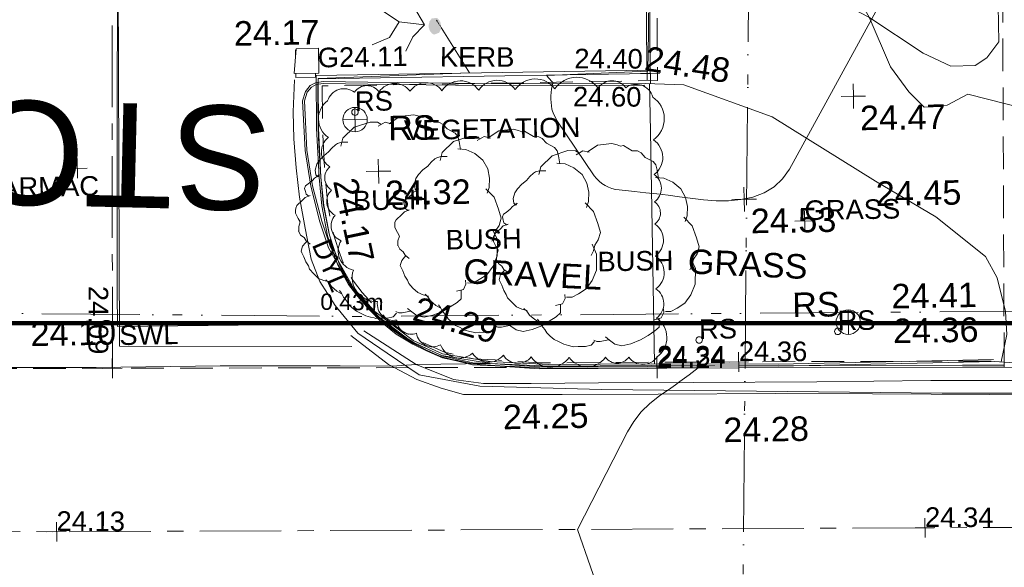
# Model space of a CAD drawing. Header units: millimetres. Extents: x -290717 to 520720, y -88450 to 287762.
# Tile 67 of 256: x -113045 to -97965, y -34739 to -26353. Entities that reach past the tile are written whole.
import ezdxf

# ---------------------------------------------------------------- set-up
doc = ezdxf.new("R2010")
doc.units = ezdxf.units.MM
for name, pattern in [('IMPORT-CENTER _6_', [2000, 1250, -250, 250, -250]), ('IMPORT-DASHED _2_', [750, 500, -250]), ('IMPORT-UG_EIR_QLB2 _2_', [2750, 1500, -300, 0, -300, 150, -300, 0, -200]), ('IMPORT-UG_ELEC_STREET LIGHTING_QLB2 _2_', [2700, 1500, -300, 0, -250, 150, -300, 0, -200]), ('IMPORT-UG_WATER_QLB2 _2_', [2500, 1500, -300, 0, -50, 150, -300, 0, -200])]:
    doc.linetypes.add(name, pattern=pattern)
for name, color, linetype, lineweight, true_color in [('00_TOPO_FOOTPATH', 7, 'Continuous', 9, 0xa50000), ('00_TOPO_FURN_SIGN', 7, 'Continuous', 9, 0x666666), ('00_TOPO_KERB_BOTTOM', 1, 'Continuous', 9, 0xff0000), ('00_TOPO_KERB_TOP', 7, 'Continuous', 9, 0xa500a5), ('00_TOPO_LEVEL_SPOT', 7, 'Continuous', 9, 0x666666), ('00_TOPO_ROAD_MARKING_WHITE_CONTINUOUS', 7, 'Continuous', 9, 0x999999), ('00_TOPO_ROAD_MARKING_YELLOW_CONTINUOUS', 40, 'Continuous', 9, 0xffbf00), ('00_TOPO_SERV_GULLY', 7, 'Continuous', 9, 0x5252a5), ('01_DTM_CONTOUR_MNR', 7, 'Continuous', 9, 0xa5a552), ('12333-PUM-2D-U-0001-C01 - Rev2_REVIT IMPORT_dwg', 7, 'Continuous', 9, 0x767676), ('A_RHA_Line', 7, 'Continuous', 9, 0x00a600), ('BUSH', 7, 'Continuous', 9, 0x00a500), ('BUSH_TXT', 7, 'Continuous', 9, 0x00a500), ('CONTOURS_MINOR', 7, 'Continuous', 9, 0x00a5a5), ('GULLY', 7, 'Continuous', 9, 0x7fbfff), ('GULLY_LVL', 7, 'Continuous', 9, 0x7fbfff), ('KERB_BOTTOM', 7, 'Continuous', 9, 0x0000a5), ('KERB_BOTTOM_LVL', 7, 'Continuous', 9, 0x0000a5), ('KERB_BOTTOM_TXT', 7, 'Continuous', 9, 0x0000a5), ('KERB_TOP', 2, 'Continuous', 9, 0xffff00), ('KERB_TOP_LVL', 2, 'Continuous', 9, 0xffff00), ('MARKINGS_DOUBLE_YELLOW', 7, 'Continuous', 9, 0xc0c0c0), ('MARKINGS_DOUBLE_YELLOW_TXT', 7, 'Continuous', 9, 0xc0c0c0), ('MARKINGS_WHITE_LINE', 7, 'Continuous', 9, 0xc0c0c0), ('MARKINGS_WHITE_LINE_TXT', 7, 'Continuous', 9, 0xc0c0c0), ('PUM-EIRCOMM-NOTES', 6, 'Continuous', 9, 0xff00ff), ('PUM-EIRCOMM-QLB2', 6, 'IMPORT-UG_EIR_QLB2 _2_', 9, 0xff00ff), ('PUM-WATER-QLB2', 5, 'IMPORT-UG_WATER_QLB2 _2_', 9, 0x0000ff), ('ROAD_CROWNLINE', 7, 'IMPORT-CENTER _6_', 9, 0xa500a5), ('ROAD_CROWNLINE_LVL', 7, 'Continuous', 9, 0xa500a5), ('ROAD_MARKINGS', 7, 'Continuous', 9, 0xc0c0c0), ('ROADSIGN', 7, 'Continuous', 9, 0x00a5a5), ('ROADSIGN_TXT', 7, 'Continuous', 9, 0x00a5a5), ('VEGETATION', 7, 'Continuous', 9, 0x00a500), ('VEGETATION_TXT', 7, 'Continuous', 9, 0x00a500)]:
    doc.layers.add(name, color=color, linetype=linetype, lineweight=lineweight, true_color=true_color)
for name, color, linetype, lineweight in [('00_TOPO_PEDASTRIAN', 7, 'Continuous', 9), ('00_TOPO_ROAD_EDGE', 7, 'Continuous', 9), ('00_TOPO_SURFACE', 7, 'Continuous', 9), ('00_TOPO_SURVEY_TEXT', 7, 'Continuous', 9), ('CHANGE_OF_SURFACE', 7, 'IMPORT-DASHED _2_', 9), ('CHANGE_OF_SURFACE_LVL', 7, 'Continuous', 9), ('Text', 7, 'Continuous', 9), ('TEXT_TXT', 7, 'Continuous', 9)]:
    doc.layers.add(name, color=color, linetype=linetype, lineweight=lineweight)
doc.styles.add('Arial_1', font='arial.ttf', dxfattribs={"height": 250})
doc.styles.add('Arial_3', font='arial.ttf', dxfattribs={"height": 300})
doc.styles.add('Arial_4', font='arial.ttf', dxfattribs={"height": 1594.21926})
doc.styles.add('Swis721 Lt BT_2', font='swissl.ttf', dxfattribs={"height": 375})

# ---------------------------------------------------------------- blocks, each defined once
blk = doc.blocks.new('12333-PUM-2D-U-0001-C01 - Rev2_REVIT IMPORT_dwg_PEDESTRIAN CROSS-2077092-Site Location Plan Existing')
at = {"layer": '00_TOPO_PEDASTRIAN', "true_color": 0xe2e2e2}
blk.add_hatch(color=254, dxfattribs=at).paths.add_polyline_path([(533794816, 725530707), (533794891, 725530733), (533794920, 725530789), (533794926, 725530828), (533794914, 725530897), (533794888, 725530940), (533794863, 725530960), (533794785, 725530957), (533794748, 725530911), (533794735, 725530859), (533794735, 725530816), (533794749, 725530768), (533794781, 725530726), (533794796, 725530715)])
at = {"layer": '00_TOPO_PEDASTRIAN', "color": 253, "true_color": 0xaaaaaa, "flags": 128}
for points in [[(533794284, 725530914), (533794090, 725531041), (533793849, 725531217)], [(533794306, 725531208), (533794508, 725531148), (533794671, 725530860), (533794490, 725530680), (533794375, 725530463)], [(533794671, 725530860), (533794284, 725530914), (533794129, 725530672), (533793862, 725530569)]]:
    blk.add_lwpolyline(points, dxfattribs=at)
blk = doc.blocks.new('12333-PUM-2D-U-0001-C01 - Rev2_REVIT IMPORT_dwg_MSL_RoadSign_SYM-2077193-Site Location Plan Existing')
at = {"layer": '00_TOPO_FURN_SIGN', "color": 254, "true_color": 0xcccccc}
for p, q in [((0, -500), (0, 500)), ((-500, 0), (500, 0))]:
    blk.add_line(p, q, dxfattribs=at)
blk.add_circle((0, 0), 500, dxfattribs=at)
blk = doc.blocks.new('12333-PUM-2D-U-0001-C01 - Rev2_REVIT IMPORT_dwg_MM-2077200-Site Location Plan Existing')
at = {"layer": '00_TOPO_LEVEL_SPOT', "color": 254, "true_color": 0xcccccc, "flags": 128}
for points in [[(500, 0), (0, 0), (0, 500)], [(0, -500), (0, 0), (-500, 0)]]:
    blk.add_lwpolyline(points, dxfattribs=at)
blk = doc.blocks.new('12333-PUM-2D-U-0001-C01 - Rev2_REVIT IMPORT_dwg_MGS62954_T2_Galway_ITM_3d_Rev1-2077680-Site Location Plan Existing')
at = {"layer": '00_TOPO_FOOTPATH', "color": 254, "true_color": 0xcccccc, "flags": 128}
for points in [[(533803993, 725561793), (533803956, 725558154), (533803945, 725554402), (533803836, 725550083), (533803730, 725546156), (533803663, 725542457), (533803611, 725539799), (533803598, 725537048), (533803446, 725536869), (533803475, 725534172), (533803460, 725530999), (533803460, 725530446), (533803273, 725530204), (533803093, 725530091), (533802717, 725530084), (533802298, 725530294), (533801477, 725530859), (533800023, 725531649), (533798364, 725532348), (533798088, 725532530), (533798070, 725532749)], [(533798031, 725529904), (533798627, 725529871), (533799969, 725529357), (533801535, 725528344), (533802449, 725527782), (533803201, 725527164), (533803372, 725526831), (533803490, 725526312), (533803506, 725525962), (533803409, 725525543)]]:
    blk.add_lwpolyline(points, dxfattribs=at)
at = {"layer": '00_TOPO_KERB_BOTTOM', "color": 254, "true_color": 0xcccccc, "flags": 128}
blk.add_lwpolyline([(533798031, 725529904), (533796021, 725529931), (533793788, 725529995), (533793102, 725530019), (533792988, 725530001), (533792905, 725529961), (533792831, 725529871), (533792782, 725529730), (533792808, 725528967), (533792884, 725528418), (533793017, 725527872), (533793142, 725527469), (533793495, 725526825), (533793811, 725526461), (533794397, 725526004), (533794849, 725525791), (533795585, 725525656), (533796483, 725525597), (533798053, 725525581), (533799995, 725525539), (533803310, 725525552)], dxfattribs=at)
at = {"layer": '00_TOPO_KERB_TOP', "color": 254, "true_color": 0xcccccc, "flags": 128}
blk.add_lwpolyline([(533798030, 725529875), (533796020, 725529902), (533793787, 725529966), (533793104, 725529990), (533792997, 725529973), (533792923, 725529937), (533792857, 725529857), (533792811, 725529725), (533792837, 725528970), (533792913, 725528423), (533793045, 725527879), (533793170, 725527480), (533793519, 725526842), (533793831, 725526483), (533794412, 725526029), (533794858, 725525819), (533795588, 725525685), (533796484, 725525627), (533798054, 725525610), (533799995, 725525568), (533803296, 725525581)], dxfattribs=at)
at = {"layer": '00_TOPO_ROAD_EDGE', "color": 254, "true_color": 0xcccccc, "flags": 128}
blk.add_lwpolyline([(533803310, 725525552), (533804293, 725525466), (533805670, 725525449)], dxfattribs=at)
at = {"layer": '00_TOPO_ROAD_MARKING_WHITE_CONTINUOUS', "color": 254, "true_color": 0xcccccc, "flags": 128}
blk.add_lwpolyline([(533790150, 725544180), (533790060, 725538450), (533790020, 725533610), (533789940, 725529510), (533789890, 725526850), (533789890, 725526320), (533793590, 725526300)], dxfattribs=at)
at = {"layer": '00_TOPO_ROAD_MARKING_YELLOW_CONTINUOUS', "color": 254, "true_color": 0xcccccc, "flags": 128}
for points in [[(533793460, 725526120), (533794030, 725525670), (533794460, 725525430), (533794830, 725525290), (533795170, 725525190), (533796680, 725525160), (533798150, 725525140), (533799950, 725525120), (533801430, 725525090), (533803230, 725525050), (533805470, 725525000), (533807300, 725524970), (533809250, 725524930), (533811280, 725524870), (533812950, 725524840), (533814920, 725524820), (533816820, 725524780), (533818740, 725524740), (533820640, 725524710), (533822570, 725524700)], [(533793660, 725526190), (533794450, 725525660), (533795020, 725525420), (533795480, 725525350), (533796210, 725525340), (533797240, 725525330), (533798690, 725525310), (533800580, 725525290), (533802330, 725525280), (533804000, 725525250), (533805760, 725525200), (533807690, 725525140), (533809490, 725525110), (533811530, 725525070), (533813110, 725525030), (533814520, 725525000), (533816380, 725524960), (533818210, 725524930), (533819870, 725524890), (533821950, 725524890)]]:
    blk.add_lwpolyline(points, dxfattribs=at)
at = {"layer": '00_TOPO_SERV_GULLY', "color": 254, "true_color": 0xcccccc}
for p, q in [((533792659, 725530147), (533792697, 725530528)), ((533792697, 725530528), (533793040, 725530528)), ((533793040, 725530528), (533793040, 725530147)), ((533792659, 725530147), (533793040, 725530147))]:
    blk.add_line(p, q, dxfattribs=at)
at = {"layer": '00_TOPO_SURFACE', "color": 254, "true_color": 0xcccccc, "flags": 128}
for points in [[(533798100, 725529900), (533798100, 725529168), (533798100, 725525609)], [(533783398, 725525766), (533785283, 725525724), (533785847, 725525758), (533787290, 725525740), (533789550, 725525700), (533791450, 725525690), (533793290, 725525660), (533794085, 725525639), (533794450, 725525660), (533795585, 725525656)]]:
    blk.add_lwpolyline(points, dxfattribs=at)
at = {"layer": '01_DTM_CONTOUR_MNR', "color": 254, "true_color": 0xcccccc, "flags": 128}
blk.add_lwpolyline([(533804710, 725529180), (533802969, 725529653), (533802651, 725529490), (533802299, 725529464), (533802068, 725529704), (533801795, 725530089), (533801480, 725530860), (533800754, 725532184), (533800145, 725532381), (533799040, 725532471), (533798225, 725532823), (533798090, 725532880), (533798088, 725533049), (533798081, 725535043), (533798081, 725535180), (533798080, 725535580), (533796400, 725538421), (533795530, 725539880)], dxfattribs=at)
blk.add_blockref('12333-PUM-2D-U-0001-C01 - Rev2_REVIT IMPORT_dwg_PEDESTRIAN CROSS-2077092-Site Location Plan Existing', (0, 0))
at = {"xscale": 0.375, "yscale": 0.375, "zscale": 0.375}
for name, p in [('12333-PUM-2D-U-0001-C01 - Rev2_REVIT IMPORT_dwg_MM-2077200-Site Location Plan Existing', (533801219, 725529651)), ('12333-PUM-2D-U-0001-C01 - Rev2_REVIT IMPORT_dwg_MSL_RoadSign_SYM-2077193-Site Location Plan Existing', (533793581, 725529426)), ('12333-PUM-2D-U-0001-C01 - Rev2_REVIT IMPORT_dwg_MM-2077200-Site Location Plan Existing', (533793926, 725528629)), ('12333-PUM-2D-U-0001-C01 - Rev2_REVIT IMPORT_dwg_MM-2077200-Site Location Plan Existing', (533799518, 725528102)), ('12333-PUM-2D-U-0001-C01 - Rev2_REVIT IMPORT_dwg_MSL_RoadSign_SYM-2077193-Site Location Plan Existing', (533801080, 725526193))]:
    blk.add_blockref(name, p, dxfattribs=at)
at = {"layer": '00_TOPO_FOOTPATH', "color": 251, "true_color": 0x666666, "insert": (533801535, 725528339), "char_height": 375, "width": 1495.9, "attachment_point": 1, "line_spacing_factor": 1.005062, "style": 'Swis721 Lt BT_2'}
blk.add_mtext('24.45', dxfattribs=at)
at = {"layer": '00_TOPO_FURN_SIGN', "char_height": 375, "width": 783.57, "attachment_point": 1, "line_spacing_factor": 1.005062, "style": 'Swis721 Lt BT_2'}
for insert in [(533794086, 725529474), (533800226, 725526660)]:
    blk.add_mtext('RS', dxfattribs=dict(at, insert=insert))
at = {"layer": '00_TOPO_KERB_BOTTOM', "color": 251, "true_color": 0x666666, "insert": (533793595, 725528564), "char_height": 375, "width": 1495.9, "attachment_point": 1, "rotation": 280.97, "line_spacing_factor": 1.005062, "style": 'Swis721 Lt BT_2'}
blk.add_mtext('24.17', dxfattribs=at)
at = {"layer": '00_TOPO_KERB_BOTTOM', "color": 251, "true_color": 0x666666, "insert": (533801761, 725526234), "char_height": 375, "width": 1495.9, "attachment_point": 1, "line_spacing_factor": 1.005062, "style": 'Swis721 Lt BT_2'}
blk.add_mtext('24.36', dxfattribs=at)
at = {"layer": '00_TOPO_KERB_TOP', "color": 251, "true_color": 0x666666, "char_height": 375, "width": 1495.9, "attachment_point": 1, "line_spacing_factor": 1.005062, "style": 'Swis721 Lt BT_2'}
for s, insert, rotation in [('24.48', (533798072, 725530474), 350.4196), ('24.29', (533794502, 725526706), 342.4012)]:
    blk.add_mtext(s, dxfattribs=dict(at, insert=insert, rotation=rotation))
at = {"layer": '00_TOPO_KERB_TOP', "color": 251, "true_color": 0x666666, "insert": (533801747, 725526766), "char_height": 375, "width": 1495.9, "attachment_point": 1, "line_spacing_factor": 1.005062, "style": 'Swis721 Lt BT_2'}
blk.add_mtext('24.41', dxfattribs=at)
at = {"layer": '00_TOPO_LEVEL_SPOT', "char_height": 375, "width": 1495.9, "attachment_point": 1, "line_spacing_factor": 1.005062, "style": 'Swis721 Lt BT_2'}
for s, insert in [('24.47', (533801314, 725529503)), ('24.32', (533794021, 725528482)), ('24.53', (533799613, 725527955))]:
    blk.add_mtext(s, dxfattribs=dict(at, insert=insert))
at = {"layer": '00_TOPO_ROAD_MARKING_YELLOW_CONTINUOUS', "color": 251, "true_color": 0x666666, "char_height": 375, "width": 1495.9, "attachment_point": 1, "line_spacing_factor": 1.005062, "style": 'Swis721 Lt BT_2'}
for s, insert in [('24.25', (533795766, 725525020)), ('24.28', (533799138, 725524763))]:
    blk.add_mtext(s, dxfattribs=dict(at, insert=insert))
at = {"layer": '00_TOPO_SERV_GULLY', "color": 251, "true_color": 0x666666, "insert": (533791749, 725530964), "char_height": 375, "width": 1495.9, "attachment_point": 1, "line_spacing_factor": 1.005062, "style": 'Swis721 Lt BT_2'}
blk.add_mtext('24.17', dxfattribs=at)
at = {"layer": '00_TOPO_SURFACE', "color": 251, "true_color": 0x666666, "insert": (533788555, 725526420), "char_height": 375, "width": 1495.9, "attachment_point": 1, "line_spacing_factor": 1.005062, "style": 'Swis721 Lt BT_2'}
blk.add_mtext('24.10', dxfattribs=at)
at = {"layer": '00_TOPO_SURVEY_TEXT', "color": 251, "true_color": 0x666666, "char_height": 375, "attachment_point": 1, "rotation": 356.2709, "line_spacing_factor": 1.005062, "style": 'Swis721 Lt BT_2'}
for s, insert, width in [('GRASS', (533798653, 725527357), 2018.28), ('GRAVEL', (533795213, 725527267), 2322.21)]:
    blk.add_mtext(s, dxfattribs=dict(at, insert=insert, width=width))
blk = doc.blocks.new('12333-PUM-2D-U-0001-C01 - Rev2_REVIT IMPORT_dwg_CIRCL-2077787-Site Location Plan Existing')
at = {"layer": 'ROADSIGN', "color": 254, "true_color": 0xaae1e1, "flags": 128}
blk.add_lwpolyline([(475, -154), (500, 0), (475, 154), (404, 293), (293, 404), (154, 475), (0, 500), (-154, 475), (-293, 404), (-404, 293), (-475, 154), (-500, 0), (-475, -154), (-404, -293), (-293, -404), (-154, -475), (0, -500), (154, -475), (293, -404), (404, -293)], close=True, dxfattribs=at)
blk = doc.blocks.new('12333-PUM-2D-U-0001-C01 - Rev2_REVIT IMPORT_dwg_SPOT-2077713-Site Location Plan Existing')
at = {"layer": 'Text', "color": 253, "true_color": 0xaaaaaa}
for p, q in [((-500, 0), (500, 0)), ((0, 500), (0, -500))]:
    blk.add_line(p, q, dxfattribs=at)
blk = doc.blocks.new('12333-PUM-2D-U-0001-C01 - Rev2_REVIT IMPORT_dwg_BUSHES-2077803-Site Location Plan Existing')
at = {"layer": 'BUSH', "color": 254, "true_color": 0xeaeaea, "flags": 128}
for points in [[(153021, -86499), (153184, -86393), (153404, -86371), (153485, -86393), (153537, -86415), (153579, -86405), (153712, -86489), (153796, -86493), (153848, -86524), (153910, -86595), (154033, -86661), (154072, -86714), (154092, -86791), (154108, -86916)], [(152279, -86829), (152311, -86710), (152486, -86545), (152730, -86471), (152843, -86474), (152895, -86505)], [(152853, -86536), (152960, -86477), (153054, -86502)], [(151779, -88323), (151718, -88273), (151689, -88220), (151637, -88180), (151608, -88118), (151608, -88127), (151611, -88049), (151633, -87978), (151604, -87925), (151565, -87844), (151565, -87803), (151569, -87766), (151588, -87725), (151676, -87648), (151718, -87607), (151792, -87579), (151773, -87588), (151731, -87557), (151721, -87517), (151711, -87467), (151724, -87426), (151766, -87398), (151831, -87349), (151864, -87311), (151896, -87293), (151938, -87261), (151919, -87293), (151886, -87261), (151877, -87190), (151903, -87100), (151945, -87040), (152013, -86972), (152087, -86916), (152139, -86857), (152194, -86807), (152227, -86788), (152289, -86770), (152386, -86773)], [(154066, -86903), (154192, -86916), (154325, -86981), (154448, -87084), (154520, -87218), (154546, -87358), (154539, -87501), (154507, -87588)], [(154487, -87520), (154610, -87654), (154675, -87837), (154714, -87978), (154679, -88086), (154623, -88167), (154601, -88258), (154565, -88326)], [(154581, -88155), (154649, -88308), (154643, -88550), (154575, -88709), (154477, -88837), (154361, -88911), (154263, -88961), (154179, -88958)], [(152065, -88905), (151980, -88883), (151899, -88849), (151828, -88778), (151766, -88706), (151747, -88656), (151708, -88594), (151679, -88513), (151650, -88451), (151640, -88429), (151663, -88351), (151708, -88301), (151728, -88283)], [(152246, -89092), (152175, -89048), (152094, -88977), (152055, -88915), (152013, -88874)], [(154150, -88918), (154156, -88977), (154114, -89058), (154007, -89083)], [(153086, -89400), (153031, -89456), (152947, -89475), (152833, -89472), (152768, -89478), (152739, -89469), (152687, -89456), (152613, -89434), (152532, -89391), (152470, -89360), (152409, -89307), (152357, -89257), (152327, -89204), (152276, -89142), (152246, -89083), (152217, -89042)], [(154082, -89067), (154079, -89198), (154014, -89254), (153907, -89322), (153790, -89388), (153641, -89444), (153505, -89472), (153398, -89447), (153317, -89385), (153255, -89332)], [(153297, -89375), (153171, -89400), (153119, -89400), (153077, -89378)]]:
    blk.add_lwpolyline(points, dxfattribs=at)
blk = doc.blocks.new('12333-PUM-2D-U-0001-C01 - Rev2_REVIT IMPORT_dwg_BUSHES-2077804-Site Location Plan Existing')
at = {"layer": 'BUSH', "color": 254, "true_color": 0xeaeaea, "flags": 128}
for points in [[(154537, -86744), (154699, -86638), (154919, -86616), (155000, -86638), (155052, -86660), (155094, -86651), (155227, -86735), (155312, -86738), (155364, -86769), (155425, -86840), (155548, -86906), (155587, -86959), (155607, -87037), (155623, -87161)], [(153794, -87074), (153827, -86956), (154002, -86791), (154245, -86716), (154358, -86719), (154410, -86750)], [(154368, -86781), (154475, -86722), (154569, -86747)], [(153295, -88568), (153233, -88518), (153204, -88466), (153152, -88425), (153123, -88363), (153123, -88372), (153126, -88294), (153149, -88223), (153120, -88170), (153081, -88089), (153081, -88048), (153084, -88011), (153103, -87971), (153191, -87893), (153233, -87852), (153308, -87824), (153288, -87834), (153246, -87802), (153236, -87762), (153227, -87712), (153240, -87672), (153282, -87644), (153347, -87594), (153379, -87556), (153411, -87538), (153454, -87507), (153434, -87538), (153402, -87507), (153392, -87435), (153418, -87345), (153460, -87286), (153528, -87217), (153603, -87161), (153655, -87102), (153710, -87052), (153742, -87033), (153804, -87015), (153901, -87018)], [(155581, -87149), (155707, -87161), (155840, -87226), (155964, -87329), (156035, -87463), (156061, -87603), (156054, -87746), (156022, -87834)], [(156002, -87765), (156126, -87899), (156191, -88083), (156229, -88223), (156194, -88332), (156139, -88413), (156116, -88503), (156080, -88571)], [(156097, -88400), (156165, -88553), (156158, -88796), (156090, -88954), (155993, -89082), (155876, -89157), (155779, -89206), (155694, -89203)], [(153580, -89150), (153496, -89129), (153415, -89094), (153343, -89023), (153282, -88951), (153262, -88901), (153223, -88839), (153194, -88758), (153165, -88696), (153155, -88674), (153178, -88596), (153223, -88546), (153243, -88528)], [(153762, -89337), (153690, -89294), (153609, -89222), (153570, -89160), (153528, -89119)], [(155665, -89163), (155672, -89222), (155630, -89303), (155523, -89328)], [(154602, -89645), (154546, -89701), (154462, -89720), (154349, -89717), (154284, -89723), (154255, -89714), (154203, -89701), (154128, -89680), (154047, -89636), (153985, -89605), (153924, -89552), (153872, -89502), (153843, -89449), (153791, -89387), (153762, -89328), (153732, -89287)], [(155597, -89312), (155594, -89443), (155529, -89499), (155422, -89568), (155305, -89633), (155156, -89689), (155020, -89717), (154913, -89692), (154832, -89630), (154770, -89577)], [(154812, -89620), (154686, -89645), (154634, -89645), (154592, -89624)]]:
    blk.add_lwpolyline(points, dxfattribs=at)
blk = doc.blocks.new('12333-PUM-2D-U-0001-C01 - Rev2_REVIT IMPORT_dwg_BUSHES-2077805-Site Location Plan Existing')
at = {"layer": 'BUSH', "color": 254, "true_color": 0xeaeaea, "flags": 128}
for points in [[(155302, -87318), (155335, -87200), (155510, -87035), (155753, -86960), (155867, -86963), (155919, -86994)], [(155876, -87025), (155983, -86966), (156078, -86991)], [(156045, -86988), (156207, -86882), (156428, -86860), (156509, -86882), (156561, -86904), (156603, -86895), (156736, -86979), (156820, -86982), (156872, -87013), (156934, -87085), (157057, -87150), (157096, -87203), (157115, -87281), (157131, -87405)], [(154803, -88812), (154741, -88763), (154712, -88710), (154660, -88669), (154631, -88607), (154631, -88616), (154634, -88538), (154657, -88467), (154628, -88414), (154589, -88333), (154589, -88292), (154592, -88255), (154612, -88215), (154699, -88137), (154741, -88096), (154816, -88068), (154797, -88078), (154754, -88046), (154745, -88006), (154735, -87956), (154748, -87916), (154790, -87888), (154855, -87838), (154887, -87801), (154920, -87782), (154962, -87751), (154943, -87782), (154910, -87751), (154900, -87679), (154926, -87589), (154968, -87530), (155037, -87461), (155111, -87405), (155163, -87346), (155218, -87296), (155251, -87278), (155312, -87259), (155410, -87262)], [(157089, -87393), (157216, -87405), (157349, -87471), (157472, -87573), (157543, -87707), (157569, -87847), (157563, -87990), (157530, -88078)], [(157511, -88009), (157634, -88143), (157699, -88327), (157738, -88467), (157702, -88576), (157647, -88657), (157624, -88747), (157589, -88815)], [(157605, -88644), (157673, -88797), (157667, -89040), (157598, -89198), (157501, -89326), (157384, -89401), (157287, -89451), (157203, -89447)], [(155088, -89394), (155004, -89373), (154923, -89338), (154852, -89267), (154790, -89195), (154771, -89145), (154732, -89083), (154703, -89002), (154673, -88940), (154664, -88918), (154686, -88840), (154732, -88791), (154751, -88772)], [(155270, -89581), (155199, -89538), (155118, -89466), (155079, -89404), (155037, -89363)], [(157174, -89407), (157180, -89466), (157138, -89547), (157031, -89572)], [(156110, -89889), (156055, -89945), (155971, -89964), (155857, -89961), (155792, -89967), (155763, -89958), (155711, -89945), (155636, -89924), (155555, -89880), (155494, -89849), (155432, -89796), (155380, -89746), (155351, -89693), (155299, -89631), (155270, -89572), (155241, -89531)], [(157106, -89556), (157102, -89687), (157037, -89743), (156930, -89812), (156814, -89877), (156664, -89933), (156528, -89961), (156421, -89936), (156340, -89874), (156279, -89821)], [(156321, -89865), (156194, -89889), (156142, -89889), (156100, -89868)]]:
    blk.add_lwpolyline(points, dxfattribs=at)
blk = doc.blocks.new('12333-PUM-2D-U-0001-C01 - Rev2_REVIT IMPORT_dwg_SPOT-2077769-Site Location Plan Existing')
at = {"layer": 'CHANGE_OF_SURFACE_LVL', "color": 253, "true_color": 0xaaaaaa}
for p, q in [((-500, 0), (500, 0)), ((0, 500), (0, -500))]:
    blk.add_line(p, q, dxfattribs=at)
blk = doc.blocks.new('12333-PUM-2D-U-0001-C01 - Rev2_REVIT IMPORT_dwg_SPOT-2077770-Site Location Plan Existing')
at = {"layer": 'KERB_BOTTOM_LVL', "color": 9, "true_color": 0xaaaae1}
for p, q in [((-500, 0), (500, 0)), ((0, 500), (0, -500))]:
    blk.add_line(p, q, dxfattribs=at)
blk = doc.blocks.new('12333-PUM-2D-U-0001-C01 - Rev2_REVIT IMPORT_dwg_SPOT-2077810-Site Location Plan Existing')
at = {"layer": 'KERB_TOP_LVL', "color": 51, "true_color": 0xffffaa}
for p, q in [((-500, 0), (500, 0)), ((0, 500), (0, -500))]:
    blk.add_line(p, q, dxfattribs=at)
blk = doc.blocks.new('12333-PUM-2D-U-0001-C01 - Rev2_REVIT IMPORT_dwg_SPOT-2077774-Site Location Plan Existing')
at = {"layer": 'ROAD_CROWNLINE_LVL', "color": 254, "true_color": 0xe1aae1}
for p, q in [((-500, 0), (500, 0)), ((0, 500), (0, -500))]:
    blk.add_line(p, q, dxfattribs=at)
blk = doc.blocks.new('12333-PUM-2D-U-0001-C01 - Rev2_REVIT IMPORT_dwg-1620468-Site Location Plan Existing')
at = {"layer": 'CHANGE_OF_SURFACE', "color": 253, "true_color": 0xaaaaaa}
for p, q in [((143008, -90085), (154916, -90264)), ((162375, -90390), (164120, -90447))]:
    blk.add_line(p, q, dxfattribs=at)
at = {"layer": 'CHANGE_OF_SURFACE', "color": 253, "true_color": 0xaaaaaa, "flags": 128}
for points in [[(162375, -90361), (162472, -83127), (162438, -80064)], [(157201, -80456), (157142, -85910), (152006, -85904)], [(152006, -85904), (152001, -86549), (152026, -87299), (152060, -87726), (152139, -88177), (152209, -88404), (152283, -88615), (152432, -88900), (152566, -89078), (152732, -89271), (152919, -89475), (153130, -89651), (153371, -89803), (153572, -89903), (153809, -90014), (154011, -90062), (154250, -90123), (154585, -90145), (155258, -90201), (157061, -90224), (159565, -90256), (161737, -90290), (162376, -90297)]]:
    blk.add_lwpolyline(points, dxfattribs=at)
at = {"layer": 'CONTOURS_MINOR', "color": 254, "true_color": 0xaae1e1}
for p, q in [((153784, -84942), (153773, -84927)), ((153800, -84968), (153788, -84949)), ((153817, -84993), (153804, -84973)), ((153837, -85026), (153823, -85003))]:
    blk.add_line(p, q, dxfattribs=at)
at = {"layer": 'CONTOURS_MINOR', "color": 254, "true_color": 0xaae1e1, "flags": 128}
for points in [[(160804, -84380), (159140, -87301), (159029, -87448), (158901, -87571), (158746, -87658), (158574, -87721), (158386, -87752), (158197, -87770), (158008, -87767), (157818, -87749), (157450, -87695), (157278, -87670), (157105, -87647), (156933, -87625), (156760, -87603), (156529, -87576), (156473, -87566), (156417, -87552), (156364, -87531), (156313, -87505), (156265, -87473), (156221, -87437), (156183, -87395), (156148, -87350), (155593, -86494), (155536, -86379), (155525, -86349), (155522, -86334), (155519, -86318), (155509, -86219), (155505, -86167), (155505, -86115), (155510, -86064), (155518, -86013), (155538, -85911), (155470, -85832), (155448, -85801), (157000, -85763), (157017, -85168), (157025, -84870)], [(156178, -93913), (155798, -92761), (156590, -91282), (156691, -91124), (156806, -90979), (156941, -90852), (157089, -90737), (157263, -90624), (157335, -90575), (157407, -90526), (157478, -90476), (157548, -90424), (157688, -90321), (157154, -90311), (157058, -90309), (155953, -90294), (155837, -90292), (155721, -90290), (155606, -90287), (155490, -90285), (155258, -90278), (155028, -90263), (155009, -90262), (154990, -90261), (154971, -90259), (154953, -90258), (154877, -90252), (154858, -90251), (154839, -90249), (154821, -90248), (154802, -90247), (154578, -90231), (154373, -90213), (154238, -90197), (154075, -90161), (153991, -90140), (153924, -90125), (153782, -90087), (153700, -90054), (153534, -89975), (153446, -89929), (153334, -89869), (153261, -89824), (153090, -89709), (153009, -89646), (152872, -89526), (152798, -89451), (152679, -89319), (152596, -89225), (152512, -89124), (152446, -89039), (152374, -88935), (152330, -88860), (152224, -88642), (152150, -88430), (152077, -88191), (152073, -88172), (151995, -87732), (151993, -87698), (151964, -87301), (151943, -86888), (151941, -86832), (151939, -86776), (151937, -86720), (151936, -86663), (151934, -86551), (151936, -86099), (151937, -86047), (151938, -85995), (151939, -85942), (151941, -85890), (151945, -85786), (154268, -85741), (153845, -85039)]]:
    blk.add_lwpolyline(points, dxfattribs=at)
at = {"layer": 'GULLY', "color": 254, "true_color": 0xd4e9ff}
for p, q in [((151606, -85345), (151606, -85440)), ((151606, -85708), (151606, -85768))]:
    blk.add_line(p, q, dxfattribs=at)
at = {"layer": 'GULLY', "color": 254, "true_color": 0xd4e9ff, "flags": 128}
blk.add_lwpolyline([(151606, -85768), (151908, -85768), (151908, -85708)], dxfattribs=at)
at = {"layer": 'KERB_BOTTOM', "color": 9, "true_color": 0xaaaae1, "flags": 128}
for points in [[(157040, -80454), (156983, -85749), (151916, -85743)], [(151916, -85743), (151909, -86550), (151935, -87304), (151969, -87737), (152050, -88199), (152122, -88433), (152199, -88652), (152355, -88950), (152495, -89135), (152663, -89332), (152856, -89541), (153076, -89725), (153326, -89882), (153532, -89986), (153779, -90100), (153989, -90150), (154235, -90214), (154579, -90236), (155253, -90293), (157060, -90316), (159564, -90347), (161735, -90382), (162375, -90390)]]:
    blk.add_lwpolyline(points, dxfattribs=at)
at = {"layer": 'KERB_TOP', "color": 51, "true_color": 0xffffaa, "flags": 128}
for points in [[(157091, -80455), (157033, -85800), (151945, -85794)], [(151945, -85794), (151939, -86549), (151964, -87302), (151999, -87733), (152078, -88192), (152150, -88424), (152226, -88640), (152380, -88934), (152518, -89117), (152685, -89312), (152876, -89520), (153094, -89701), (153340, -89857), (153545, -89959), (153789, -90072), (153996, -90122), (154240, -90184), (154581, -90207), (155255, -90263), (157061, -90286), (159565, -90318), (161736, -90352), (162375, -90361), (162375, -90390)]]:
    blk.add_lwpolyline(points, dxfattribs=at)
at = {"layer": 'MARKINGS_DOUBLE_YELLOW', "color": 254, "true_color": 0xeaeaea, "flags": 128}
blk.add_lwpolyline([(151586, -85805), (151558, -86293), (151558, -86706), (151586, -87148), (151632, -87601), (151707, -88077), (151793, -88553), (151919, -88897), (152149, -89270), (152487, -89700), (152929, -90010), (153416, -90354), (154340, -90543), (156210, -90624), (161418, -90773), (171296, -90945)], dxfattribs=at)
at = {"layer": 'MARKINGS_WHITE_LINE', "color": 254, "true_color": 0xeaeaea, "flags": 128}
blk.add_lwpolyline([(152390, -89901), (148833, -89832), (148971, -80046)], dxfattribs=at)
at = {"layer": 'PUM-EIRCOMM-QLB2', "color": 211, "true_color": 0xffaaff, "flags": 128}
blk.add_lwpolyline([(201398, -90242), (194300, -89978), (176492, -89664), (164630, -89559), (152400, -89441), (137995, -89062), (117127, -88726), (106155, -88784), (103180, -93333), (102151, -96110), (100560, -98494), (99441, -100108), (97793, -102068)], dxfattribs=at)
at = {"layer": 'PUM-WATER-QLB2', "color": 161, "true_color": 0xaaaaff}
blk.add_line((157936, -107837), (158687, -79917), dxfattribs=at)
at = {"layer": 'ROAD_CROWNLINE', "color": 254, "true_color": 0xe1aae1}
blk.add_line((148719, -90171), (148890, -80040), dxfattribs=at)
at = {"layer": 'ROAD_CROWNLINE', "color": 254, "true_color": 0xe1aae1, "flags": 128}
blk.add_lwpolyline([(249006, -92725), (244453, -94206), (233556, -94383), (213354, -93698), (191428, -93433), (168463, -92924), (161119, -92830), (147820, -92659), (134837, -92304), (124391, -92018), (104167, -91620), (79168, -91355), (65619, -91289), (52756, -91112), (39914, -90847), (23027, -90603), (4970, -90095), (-7099, -89786), (-12602, -89763), (-16470, -88901), (-19410, -87266), (-21200, -85365), (-23477, -80326), (-23612, -77631)], dxfattribs=at)
at = {"layer": 'VEGETATION', "color": 9, "true_color": 0xaae1aa}
for centre, radius, start, end in [((152337, -86215), 264, 51.9074, 161.9074), ((152688, -86140), 230, 34.9351, 144.9351), ((153114, -86174), 289, 34.9351, 144.9351), ((153594, -86179), 298, 34.9351, 144.9351), ((154120, -86207), 345, 34.9351, 144.9351), ((154682, -86205), 341, 34.9351, 144.9351), ((155265, -86222), 370, 34.9351, 144.9351), ((155899, -86243), 405, 34.9351, 144.9351), ((156443, -86160), 259, 34.9351, 144.9351), ((156808, -86231), 268, 14.9123, 124.9123), ((152282, -86412), 341, 125.1294, 235.1294), ((156837, -86490), 400, 304.9351, 54.9351), ((152254, -86913), 277, 126.9599, 236.9599), ((156880, -87084), 324, 304.9351, 54.9351), ((152237, -87315), 216, 128.4584, 238.4584), ((156920, -87558), 254, 304.9351, 54.9351), ((152284, -87677), 239, 131.9216, 241.9216), ((152350, -88054), 244, 137.1583, 247.1583), ((156945, -87936), 208, 304.9351, 54.9351), ((156893, -88352), 299, 304.9351, 54.9351), ((152503, -88442), 296, 146.732, 256.732), ((156889, -88847), 305, 304.9351, 54.9351), ((152788, -88849), 372, 161.3487, 271.3487), ((156906, -89322), 274, 304.9351, 54.9351), ((153042, -89263), 249, 170.283, 280.283), ((153309, -89507), 223, 180.2706, 290.2706), ((156854, -89844), 364, 304.9351, 54.9351), ((153632, -89678), 249, 188.6527, 298.6527), ((154044, -89796), 310, 199.0734, 309.0734), ((154488, -89890), 288, 210.441, 320.441), ((154936, -89942), 261, 210.2127, 320.2127), ((155432, -89914), 355, 213.3936, 323.3936), ((155997, -89935), 339, 214.2725, 324.2725), ((156453, -90009), 219, 214.2725, 324.2725), ((156848, -89989), 264, 214.2725, 324.2725)]:
    blk.add_arc(centre, radius, start, end, dxfattribs=at)
for name, p in [('12333-PUM-2D-U-0001-C01 - Rev2_REVIT IMPORT_dwg_MGS62954_T2_Galway_ITM_3d_Rev1-2077680-Site Location Plan Existing', (-533641080, -725615854)), ('12333-PUM-2D-U-0001-C01 - Rev2_REVIT IMPORT_dwg_BUSHES-2077803-Site Location Plan Existing', (0, 0)), ('12333-PUM-2D-U-0001-C01 - Rev2_REVIT IMPORT_dwg_BUSHES-2077804-Site Location Plan Existing', (0, 0)), ('12333-PUM-2D-U-0001-C01 - Rev2_REVIT IMPORT_dwg_BUSHES-2077805-Site Location Plan Existing', (0, 0))]:
    blk.add_blockref(name, p)
for name, p, xscale, yscale, zscale in [('12333-PUM-2D-U-0001-C01 - Rev2_REVIT IMPORT_dwg_SPOT-2077770-Site Location Plan Existing', (156983, -85749), 0.3, 0.3, 0.3), ('12333-PUM-2D-U-0001-C01 - Rev2_REVIT IMPORT_dwg_SPOT-2077810-Site Location Plan Existing', (157033, -85800), 0.3, 0.3, 0.3), ('12333-PUM-2D-U-0001-C01 - Rev2_REVIT IMPORT_dwg_CIRCL-2077787-Site Location Plan Existing', (152503, -86313), 0.1, 0.1, 0.1), ('12333-PUM-2D-U-0001-C01 - Rev2_REVIT IMPORT_dwg_SPOT-2077713-Site Location Plan Existing', (148236, -87098), 0.3, 0.3, 0.3), ('12333-PUM-2D-U-0001-C01 - Rev2_REVIT IMPORT_dwg_SPOT-2077713-Site Location Plan Existing', (159359, -88102), 0.3, 0.3, 0.3), ('12333-PUM-2D-U-0001-C01 - Rev2_REVIT IMPORT_dwg_CIRCL-2077787-Site Location Plan Existing', (157712, -89894), 0.1, 0.1, 0.1), ('12333-PUM-2D-U-0001-C01 - Rev2_REVIT IMPORT_dwg_CIRCL-2077787-Site Location Plan Existing', (159837, -89799), 0.1, 0.1, 0.1), ('12333-PUM-2D-U-0001-C01 - Rev2_REVIT IMPORT_dwg_SPOT-2077774-Site Location Plan Existing', (148719, -90171), 0.3, 0.3, 0.3), ('12333-PUM-2D-U-0001-C01 - Rev2_REVIT IMPORT_dwg_SPOT-2077770-Site Location Plan Existing', (157060, -90316), 0.3, 0.3, 0.3), ('12333-PUM-2D-U-0001-C01 - Rev2_REVIT IMPORT_dwg_SPOT-2077810-Site Location Plan Existing', (157061, -90286), 0.3, 0.3, 0.3), ('12333-PUM-2D-U-0001-C01 - Rev2_REVIT IMPORT_dwg_SPOT-2077769-Site Location Plan Existing', (158313, -90240), 0.3, 0.3, 0.3), ('12333-PUM-2D-U-0001-C01 - Rev2_REVIT IMPORT_dwg_SPOT-2077774-Site Location Plan Existing', (147820, -92659), 0.3, 0.3, 0.3), ('12333-PUM-2D-U-0001-C01 - Rev2_REVIT IMPORT_dwg_SPOT-2077774-Site Location Plan Existing', (161119, -92830), 0.3, 0.3, 0.3)]:
    blk.add_blockref(name, p, dxfattribs=dict(xscale=xscale, yscale=yscale, zscale=zscale))
at = {"layer": 'BUSH_TXT', "char_height": 300, "width": 1388.33, "attachment_point": 1, "line_spacing_factor": 0.941778, "style": 'Arial_3'}
for insert in [(152446, -87518), (153857, -88142), (156175, -88517)]:
    blk.add_mtext('BUSH', dxfattribs=dict(at, insert=insert))
at = {"layer": 'CHANGE_OF_SURFACE_LVL', "insert": (158320, -89925), "char_height": 300, "width": 1256.11, "attachment_point": 1, "rotation": 358.7319, "line_spacing_factor": 0.941778, "style": 'Arial_3'}
blk.add_mtext('24.36', dxfattribs=at)
at = {"layer": 'GULLY_LVL', "insert": (151946, -85319), "char_height": 300, "width": 1645.43, "attachment_point": 1, "line_spacing_factor": 0.941778, "style": 'Arial_3'}
blk.add_mtext('G24.11', dxfattribs=at)
at = {"layer": 'KERB_BOTTOM_LVL', "char_height": 300, "width": 1256.11, "attachment_point": 1, "rotation": 358.7319, "line_spacing_factor": 0.941778, "style": 'Arial_3'}
for s, insert in [('24.40', (155879, -85401)), ('24.24', (157067, -90001))]:
    blk.add_mtext(s, dxfattribs=dict(at, insert=insert))
at = {"layer": 'KERB_BOTTOM_TXT', "insert": (153821, -85337), "char_height": 300, "width": 1362.62, "attachment_point": 1, "rotation": 358.7319, "line_spacing_factor": 0.941778, "style": 'Arial_3'}
blk.add_mtext('KERB', dxfattribs=at)
at = {"layer": 'KERB_TOP_LVL', "char_height": 300, "width": 1256.11, "attachment_point": 1, "rotation": 358.7319, "line_spacing_factor": 0.941778, "style": 'Arial_3'}
for s, insert in [('24.60', (155848, -85983)), ('24.34', (157068, -89971))]:
    blk.add_mtext(s, dxfattribs=dict(at, insert=insert))
at = {"layer": 'MARKINGS_DOUBLE_YELLOW_TXT', "insert": (152080, -88217), "char_height": 300, "width": 965.96, "attachment_point": 1, "rotation": 291.9189, "line_spacing_factor": 0.941778, "style": 'Arial_3'}
blk.add_mtext('DYL', dxfattribs=at)
at = {"layer": 'MARKINGS_WHITE_LINE_TXT', "insert": (148833, -89517), "char_height": 300, "width": 1083.49, "attachment_point": 1, "line_spacing_factor": 0.941778, "style": 'Arial_3'}
blk.add_mtext('SWL', dxfattribs=at)
at = {"layer": 'PUM-EIRCOMM-NOTES', "insert": (152409, -89094), "char_height": 250, "width": 1160.03, "attachment_point": 2, "rotation": 358.4929, "line_spacing_factor": 0.941778, "style": 'Arial_1'}
blk.add_mtext('0.43m', dxfattribs=at)
at = {"layer": 'ROAD_CROWNLINE_LVL', "char_height": 300, "width": 1256.11, "attachment_point": 1, "line_spacing_factor": 0.941778, "style": 'Arial_3'}
for s, insert, rotation in [('24.09', (148677, -88908), 269.0307), ('24.13', (147826, -92344), 358.7319), ('24.34', (161126, -92515), 358.7319)]:
    blk.add_mtext(s, dxfattribs=dict(at, insert=insert, rotation=rotation))
at = {"layer": 'ROAD_MARKINGS', "insert": (151159, -87801), "char_height": 1594.2, "width": 7241.03, "attachment_point": 1, "rotation": 177.6127, "line_spacing_factor": 0.941778, "style": 'Arial_4'}
blk.add_mtext('STOP', dxfattribs=at)
at = {"layer": 'ROADSIGN_TXT', "char_height": 300, "width": 694.17, "attachment_point": 1, "line_spacing_factor": 0.941778, "style": 'Arial_3'}
for insert in [(152503, -85998), (159837, -89484), (157712, -89579)]:
    blk.add_mtext('RS', dxfattribs=dict(at, insert=insert))
at = {"layer": 'TEXT_TXT', "char_height": 300, "attachment_point": 1, "line_spacing_factor": 0.941778, "style": 'Arial_3'}
for s, insert, width in [('TARMAC', (146794, -87222), 2108.21), ('GRASS', (159359, -87787), 1751.95)]:
    blk.add_mtext(s, dxfattribs=dict(at, insert=insert, width=width))
at = {"layer": 'VEGETATION_TXT', "insert": (153248, -86454), "char_height": 300, "width": 3224.76, "attachment_point": 1, "line_spacing_factor": 0.941778, "style": 'Arial_3'}
blk.add_mtext('VEGETATION', dxfattribs=at)

msp = doc.modelspace()

# ---------------------------------------------------------------- linework, layer by layer
at = {"layer": 'A_RHA_Line', "color": 1, "lineweight": 140, "true_color": 0xff0000}
msp.add_line((-122493, -30999), (-15425, -30999), dxfattribs=at)

# ---------------------------------------------------------------- block references
at = {"layer": '12333-PUM-2D-U-0001-C01 - Rev2_REVIT IMPORT_dwg', "color": 254, "linetype": 'IMPORT-UG_ELEC_STREET LIGHTING_QLB2 _2_', "true_color": 0xffd4d4, "rotation": 0.9999999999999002}
msp.add_blockref('12333-PUM-2D-U-0001-C01 - Rev2_REVIT IMPORT_dwg-1620468-Site Location Plan Existing', (-261895, 55870), dxfattribs=at)

doc.saveas('drawing.dxf')
